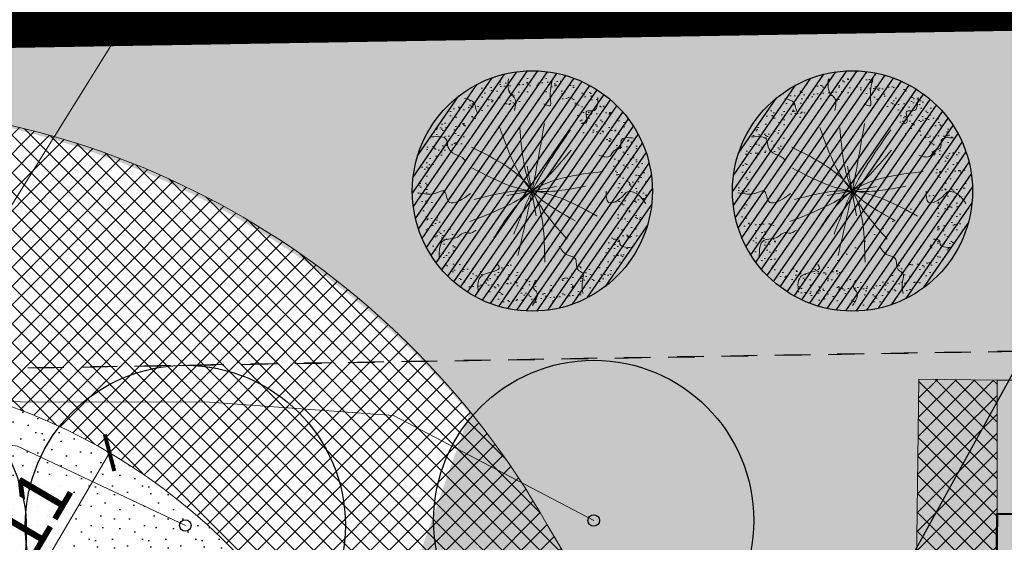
# Model space of a CAD drawing. Extents: x 40810 to 6568062, y -66833 to 5647239.
# Tile 31 of 43: x 6567804 to 6567822, y 5647000 to 5647010. Entities that reach past the tile are written whole.
import ezdxf
from ezdxf import colors
from ezdxf.entities.mleader import LeaderData, LeaderLine
from ezdxf.math import Vec2, Vec3

# ---------------------------------------------------------------- set-up
doc = ezdxf.new("R2010")
doc.units = 0
doc.header["$MEASUREMENT"] = 0
for name, pattern in [('ACAD_ISO10W100', [18, 12, -3, 0, -3]), ('DGN_STYLE_2191', [1, -0.25, 0.5, -0.25]), ('KTJZ01_05', [2, 1.5, -0.5])]:
    doc.linetypes.add(name, pattern=pattern)
doc.layers.get('0').update_dxf_attribs({"linetype": 'CONTINUOUS'})
doc.layers.get('Defpoints').update_dxf_attribs({"linetype": 'CONTINUOUS'})
for name, color, linetype, lineweight in [('_EKO_DŹ_odwierty', 4, 'CONTINUOUS', 25), ('_Eko_DŹ_odwierty_obszar', 4, 'CONTINUOUS', 25), ('_EKO_DŹ_poziomy', 3, 'CONTINUOUS', 20), ('_IS_EKO_opis', 7, 'CONTINUOUS', 15), ('A_l.wypełnien', 253, 'CONTINUOUS', 9), ('E_opisy', 7, 'CONTINUOUS', 15), ('l.widokowa', 140, 'CONTINUOUS', 15), ('szraf1', 8, 'CONTINUOUS', 5), ('wymiarowanie', 176, 'CONTINUOUS', 9)]:
    doc.layers.add(name, color=color, linetype=linetype, lineweight=lineweight)
for name, color, linetype in [('EWID', 7, 'CONTINUOUS'), ('EWID_BUD', 7, 'CONTINUOUS'), ('P-hatch-taras-zielony', 65, 'CONTINUOUS'), ('Z-zielen', 62, 'CONTINUOUS'), ('Z-zielen-drzewa', 62, 'CONTINUOUS')]:
    doc.layers.add(name, color=color, linetype=linetype)
doc.layers.add('P-hatch-zielen', color=7, linetype='CONTINUOUS', true_color=0x849724)
doc.styles.add('$0$瑳汹1', font='arial.ttf', dxfattribs={"height": 1})
doc.styles.get("Standard").update_dxf_attribs({"font": 'GOTHIC.TTF'})
doc.dimstyles.new('Skala 1-50', dxfattribs={"dimtxt": 1, "dimasz": 0.5, "dimexe": 0.5, "dimexo": 0.5, "dimgap": 0.2, "dimtad": 1, "dimtxsty": 'Standard', "dimblk": 'ARCHTICK', "dimcen": 0.5, "dimclrd": 256, "dimclre": 256, "dimadec": 0, "dimazin": 0, "dimtfac": 1, "dimtdec": 1, "dimtmove": 1, "dimatfit": 3, "dimldrblk": 'ARCHTICK', "dimfxl": 0, "dimlwd": -1, "dimlwe": -1, "dimarcsym": 0})
pattern_1 = [(45, (0, 0), (-0.1767766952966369, 0.1767766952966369), []), (135, (0, 0), (-0.1767766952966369, -0.1767766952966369), [])]

# ---------------------------------------------------------------- blocks, each defined once
blk = doc.blocks.new('_ArchTick')
at = {"color": 0, "linetype": 'ByBlock', "const_width": 0.15}
blk.add_lwpolyline([(-0.5, -0.5), (0.5, 0.5)], dxfattribs=at)
blk = doc.blocks.new('*D277')
at = {"layer": 'Defpoints', "color": 0}
for p in [(6567805.304611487, 5647001.660809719), (6567799.729148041, 5646992.178499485)]:
    blk.add_point(p, dxfattribs=at)
at = {"layer": 'wymiarowanie'}
blk.add_line((6567803.60988561, 5646998.778553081), (6567805.304611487, 5647001.660809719), dxfattribs=at)
at = {"layer": 'wymiarowanie', "linetype": 'Continuous', "xscale": 0.5, "yscale": 0.5, "zscale": 0.5, "rotation": 59.54507785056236}
blk.add_blockref('_ArchTick', (6567805.304611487, 5647001.660809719), dxfattribs=at)
at = {"layer": 'wymiarowanie', "color": 0, "linetype": 'Continuous', "insert": (6567803.600398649, 5647000.143469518), "char_height": 1, "attachment_point": 5, "rotation": 59.545077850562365}
blk.add_mtext('R11', dxfattribs=at)
blk = doc.blocks.new('A$C6C6A0645')
at = {"layer": 'P-hatch-taras-zielony', "lineweight": 5}
h = blk.add_hatch(dxfattribs=at)
h.set_pattern_fill('AR-SAND', color=129, scale=0.005211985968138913, angle=-78.11946695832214, style=0)
h.set_pattern_definition([(319.3805330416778, (-238.6443200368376, 102.3054320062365), (0.2479005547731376, 0.06067476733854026), [0, -0.2012243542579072, 0, -0.2250535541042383, 0, -0.2151247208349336]), (289.3805330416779, (-238.6443200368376, 102.3054320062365), (0.4138390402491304, -0.1523567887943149), [0, -0.1085552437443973, 0, -0.1813666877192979, 0, -0.06950183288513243]), (249.3805330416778, (-238.6778427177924, 102.4647768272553), (0.08560653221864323, -0.4032787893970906), [0, -0.0661922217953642, 0, -0.2382919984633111, 0, -0.3111034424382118]), (239.3805330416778, (-238.6778427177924, 102.4647768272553), (0.1956311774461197, -0.3655194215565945), [0, -0.0330961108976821, 0, -0.1562136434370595, 0, -0.1787189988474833])])
edge = h.paths.add_edge_path()
edge.add_spline(control_points=[(4.344609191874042, 2.29854024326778), (4.239852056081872, 2.299579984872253), (4.135094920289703, 2.300619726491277), (4.007555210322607, 2.265408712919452)], knot_values=[0, 0, 0, 0, 0.200901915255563, 0.200901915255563, 0.200901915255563, 0.200901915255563], degree=3, periodic=0)
edge.add_spline(control_points=[(4.007555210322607, 2.265408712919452), (3.990323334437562, 2.211900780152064), (3.902117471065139, 1.955435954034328), (3.857649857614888, 1.664367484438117), (3.389467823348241, 1.501675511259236), (3.544837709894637, 1.217970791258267), (3.397926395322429, 1.00621705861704), (3.254534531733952, 0.8968923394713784), (3.206195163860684, 0.866667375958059)], knot_values=[2.339544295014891, 2.339544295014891, 2.339544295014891, 2.339544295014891, 2.415302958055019, 2.701715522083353, 2.916319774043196, 2.98729484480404, 3.189753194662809, 3.286634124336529, 3.286634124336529, 3.286634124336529, 3.286634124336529], degree=3, periodic=0)
edge.add_spline(control_points=[(3.206195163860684, 0.866667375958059), (3.244670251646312, 0.8505992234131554), (3.332221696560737, 0.841808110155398), (3.359790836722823, 0.6868656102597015), (3.581782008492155, 0.8117058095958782), (3.606123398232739, 0.638193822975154), (3.62115894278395, 0.5310164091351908)], knot_values=[0, 0, 0, 0, 0.07398957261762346, 0.1244443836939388, 0.2101415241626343, 0.3486032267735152, 0.3486032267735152, 0.3486032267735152, 0.3486032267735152], degree=3, periodic=0)
edge.add_arc((2.172421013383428, 2.155803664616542), 2.17687280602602, 311.7217208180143, 363.7595559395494)
edge = h.paths.add_edge_path()
edge.add_spline(control_points=[(3.62115894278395, 0.5310164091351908), (3.606123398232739, 0.638193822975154), (3.581782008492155, 0.8117058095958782), (3.359790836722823, 0.6868656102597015), (3.332221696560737, 0.841808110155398), (3.244670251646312, 0.8505992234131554), (3.206195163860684, 0.866667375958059)], knot_values=[0, 0, 0, 0, 0.1384617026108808, 0.2241588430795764, 0.2746136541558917, 0.3486032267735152, 0.3486032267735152, 0.3486032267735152, 0.3486032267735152], degree=3, periodic=0)
edge.add_spline(control_points=[(3.206195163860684, 0.866667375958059), (3.102421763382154, 0.8017813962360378), (2.819681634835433, 0.6986057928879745), (2.521411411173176, 0.6628694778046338), (2.348075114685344, 0.5936557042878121)], knot_values=[3.286634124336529, 3.286634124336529, 3.286634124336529, 3.286634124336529, 3.494614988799, 3.808546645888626, 3.808546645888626, 3.808546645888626, 3.808546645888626], degree=3, periodic=0)
edge.add_spline(control_points=[(2.348075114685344, 0.593655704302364), (2.385904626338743, 0.5401912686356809), (2.488663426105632, 0.4539958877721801), (2.617950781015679, 0.4051685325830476), (2.642215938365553, 0.1977856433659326), (2.544941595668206, 0.083040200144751), (2.474543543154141, -1.797525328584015e-06)], knot_values=[0, 0, 0, 0, 0.1059121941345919, 0.1660643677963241, 0.2352088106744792, 0.4163213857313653, 0.4163213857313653, 0.4163213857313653, 0.4163213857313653], degree=3, periodic=0)
edge.add_arc((2.172421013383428, 2.155803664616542), 2.17687280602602, 277.9776847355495, 281.8805330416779)
edge.add_arc((2.172421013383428, 2.155803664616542), 2.17687280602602, 281.8805330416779, 311.7217208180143)
edge = h.paths.add_edge_path()
edge.add_spline(control_points=[(2.474543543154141, -1.797525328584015e-06), (2.544941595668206, 0.083040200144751), (2.642215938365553, 0.1977856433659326), (2.617950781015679, 0.4051685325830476), (2.488663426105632, 0.4539958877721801), (2.385904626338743, 0.5401912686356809), (2.348075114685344, 0.593655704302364)], knot_values=[0, 0, 0, 0, 0.1811125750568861, 0.2502570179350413, 0.3104091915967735, 0.4163213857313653, 0.4163213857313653, 0.4163213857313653, 0.4163213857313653], degree=3, periodic=0)
edge.add_spline(control_points=[(2.348075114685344, 0.5936557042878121), (2.32882449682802, 0.5859688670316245), (2.188643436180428, 0.5254727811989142), (1.975819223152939, 0.3725573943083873), (1.672758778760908, 0.5380361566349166), (1.417404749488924, 0.4748820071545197), (1.114230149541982, 0.5836629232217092), (1.0859333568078, 0.8247965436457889), (1.015688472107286, 0.9601815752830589), (0.9996707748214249, 0.9856008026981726)], knot_values=[3.808546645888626, 3.808546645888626, 3.808546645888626, 3.808546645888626, 3.843411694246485, 4.063422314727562, 4.209397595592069, 4.38226876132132, 4.507522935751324, 4.708265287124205, 4.758263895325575, 4.758263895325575, 4.758263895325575, 4.758263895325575], degree=3, periodic=0)
edge.add_spline(control_points=[(0.9996707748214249, 0.9856008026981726), (0.9742235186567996, 0.9753467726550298), (0.9176547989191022, 0.9430040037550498), (0.9120265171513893, 0.8002119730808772), (0.7032821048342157, 0.8205952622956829), (0.5892920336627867, 0.7708249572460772), (0.5188120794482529, 0.7400520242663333)], knot_values=[0, 0, 0, 0, 0.04391697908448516, 0.1088246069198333, 0.1938589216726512, 0.331601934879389, 0.331601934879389, 0.331601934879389, 0.331601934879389], degree=3, periodic=0)
edge.add_arc((2.172421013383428, 2.155803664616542), 2.17687280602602, 220.5687720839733, 277.9776847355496)
edge = h.paths.add_edge_path()
edge.add_spline(control_points=[(0.5188120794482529, 0.7400520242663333), (0.5892920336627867, 0.7708249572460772), (0.7032821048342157, 0.8205952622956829), (0.9120265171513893, 0.8002119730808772), (0.9176547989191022, 0.9430040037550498), (0.9742235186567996, 0.9753467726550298), (0.9996707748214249, 0.9856008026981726)], knot_values=[0, 0, 0, 0, 0.1377430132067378, 0.2227773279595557, 0.2876849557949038, 0.331601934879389, 0.331601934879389, 0.331601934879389, 0.331601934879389], degree=3, periodic=0)
edge.add_spline(control_points=[(0.9996707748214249, 0.9856008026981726), (0.9522939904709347, 1.060785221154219), (0.8401889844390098, 1.166715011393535), (0.4258883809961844, 1.22098185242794), (0.5541829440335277, 1.795720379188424), (0.7973674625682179, 2.150314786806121), (0.6487057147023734, 2.298346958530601), (0.6047653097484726, 2.378675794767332), (0.5927916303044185, 2.405354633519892)], knot_values=[4.758263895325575, 4.758263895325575, 4.758263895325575, 4.758263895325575, 4.90614865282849, 5.013450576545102, 5.410854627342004, 5.57422102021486, 5.679343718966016, 5.729666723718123, 5.729666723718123, 5.729666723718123, 5.729666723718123], degree=3, periodic=0)
edge.add_spline(control_points=[(0.5927916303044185, 2.405354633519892), (0.5279954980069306, 2.419452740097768), (0.4049234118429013, 2.804828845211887), (0.1760691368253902, 2.721808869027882), (0.05948458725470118, 2.679516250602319)], knot_values=[0, 0, 0, 0, 0.1786739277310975, 0.3642147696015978, 0.3642147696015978, 0.3642147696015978, 0.3642147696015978], degree=3, periodic=0)
edge.add_arc((2.172421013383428, 2.155803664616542), 2.17687280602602, 166.0792107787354, 220.5687720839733)
edge = h.paths.add_edge_path()
edge.add_spline(control_points=[(0.05948458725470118, 2.679516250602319), (0.1760691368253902, 2.721808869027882), (0.4049234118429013, 2.804828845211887), (0.5279954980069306, 2.419452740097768), (0.5927916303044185, 2.405354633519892)], knot_values=[0, 0, 0, 0, 0.1855408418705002, 0.3642147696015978, 0.3642147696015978, 0.3642147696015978, 0.3642147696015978], degree=3, periodic=0)
edge.add_spline(control_points=[(0.5927916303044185, 2.405354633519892), (0.5475404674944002, 2.506179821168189), (0.520392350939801, 2.735122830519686), (0.441939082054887, 3.030537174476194), (0.5960681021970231, 3.267545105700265), (0.7955748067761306, 3.256964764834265), (0.9753814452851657, 3.238068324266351), (1.050632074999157, 3.259132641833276)], knot_values=[5.729666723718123, 5.729666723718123, 5.729666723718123, 5.729666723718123, 5.919848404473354, 6.123889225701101, 6.239569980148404, 6.332677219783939, 6.468282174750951, 6.468282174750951, 6.468282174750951, 6.468282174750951], degree=3, periodic=0)
edge.add_spline(control_points=[(1.050632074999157, 3.259132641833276), (1.025965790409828, 3.280392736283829), (0.9168468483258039, 3.340718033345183), (0.8898117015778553, 3.651706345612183), (0.6468690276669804, 3.594827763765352), (0.511674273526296, 3.563175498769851)], knot_values=[0, 0, 0, 0, 0.05586705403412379, 0.2107448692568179, 0.4050750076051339, 0.4050750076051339, 0.4050750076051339, 0.4050750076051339], degree=3, periodic=0)
edge.add_arc((2.172421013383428, 2.155803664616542), 2.17687280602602, 139.7209533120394, 166.0792107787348)
edge = h.paths.add_edge_path()
edge.add_spline(control_points=[(1.050632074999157, 3.259132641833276), (1.093099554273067, 3.271020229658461), (1.15452384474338, 3.312936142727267), (1.148685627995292, 3.428868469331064), (1.279244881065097, 3.534028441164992), (1.217834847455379, 3.708823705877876), (1.294213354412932, 3.789966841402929), (1.390235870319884, 3.89197941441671), (1.507700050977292, 3.967194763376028), (1.640013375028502, 4.023090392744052)], knot_values=[6.468282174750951, 6.468282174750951, 6.468282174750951, 6.468282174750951, 6.544810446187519, 6.613006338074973, 6.632622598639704, 6.825048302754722, 6.825048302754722, 6.825048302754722, 7.066964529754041, 7.066964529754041, 7.066964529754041, 7.066964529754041], degree=3, periodic=0)
edge.add_spline(control_points=[(1.640013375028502, 4.023090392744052), (1.614912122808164, 4.100765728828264), (1.610454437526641, 4.179229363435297), (1.605996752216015, 4.25769299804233)], knot_values=[0, 0, 0, 0, 0.1391398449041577, 0.1391398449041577, 0.1391398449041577, 0.1391398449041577], degree=3, periodic=0)
edge.add_arc((2.172421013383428, 2.155803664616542), 2.17687280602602, 105.0819831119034, 139.7209533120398)
edge.add_spline(control_points=[(0.511674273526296, 3.563175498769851), (0.6468690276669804, 3.594827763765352), (0.8898117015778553, 3.651706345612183), (0.9168468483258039, 3.340718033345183), (1.025965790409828, 3.280392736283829), (1.050632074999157, 3.259132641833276)], knot_values=[0, 0, 0, 0, 0.1943301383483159, 0.3492079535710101, 0.4050750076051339, 0.4050750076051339, 0.4050750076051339, 0.4050750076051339], degree=3, periodic=0)
edge = h.paths.add_edge_path()
edge.add_spline(control_points=[(2.5028215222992, 3.793813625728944), (2.503699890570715, 3.796582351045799), (2.520050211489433, 3.845408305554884), (2.577435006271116, 3.926177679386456), (2.791773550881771, 3.968090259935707), (2.737982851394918, 4.143432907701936), (2.699823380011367, 4.267822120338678)], knot_values=[0, 0, 0, 0, 0.004969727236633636, 0.08801389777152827, 0.1589231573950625, 0.3320291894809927, 0.3320291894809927, 0.3320291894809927, 0.3320291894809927], degree=3, periodic=0)
edge.add_arc((2.172421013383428, 2.155803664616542), 2.17687280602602, 75.97913453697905, 101.8805330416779)
edge.add_arc((2.172421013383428, 2.155803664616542), 2.17687280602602, 101.8805330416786, 105.081983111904)
edge.add_spline(control_points=[(1.605996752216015, 4.25769299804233), (1.610454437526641, 4.179229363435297), (1.614912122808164, 4.100765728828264), (1.640013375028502, 4.023090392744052)], knot_values=[0, 0, 0, 0, 0.1391398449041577, 0.1391398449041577, 0.1391398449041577, 0.1391398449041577], degree=3, periodic=0)
edge.add_spline(control_points=[(1.640013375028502, 4.023090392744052), (1.692114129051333, 4.045100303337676), (1.885445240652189, 4.11267102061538), (2.182437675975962, 4.161193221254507), (2.385491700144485, 3.973029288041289), (2.465107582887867, 3.845577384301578), (2.5028215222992, 3.793813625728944)], knot_values=[0.2419162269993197, 0.2419162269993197, 0.2419162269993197, 0.2419162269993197, 0.3371750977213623, 0.5804352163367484, 0.7045318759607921, 0.8060522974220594, 0.8060522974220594, 0.8060522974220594, 0.8060522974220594], degree=3, periodic=0)
edge = h.paths.add_edge_path()
edge.add_spline(control_points=[(2.5028215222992, 3.793813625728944), (2.559871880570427, 3.715509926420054), (2.704306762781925, 3.561311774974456), (3.152077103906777, 3.833307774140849), (3.174217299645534, 3.231579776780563), (3.728070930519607, 3.461884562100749), (3.615544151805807, 3.030110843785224), (3.646848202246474, 2.858711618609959)], knot_values=[0.8060522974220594, 0.8060522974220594, 0.8060522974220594, 0.8060522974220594, 0.9596235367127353, 1.167461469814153, 1.394900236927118, 1.562469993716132, 1.836610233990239, 1.836610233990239, 1.836610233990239, 1.836610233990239], degree=3, periodic=0)
edge.add_spline(control_points=[(3.646848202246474, 2.858711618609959), (3.716127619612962, 2.863654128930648), (3.806845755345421, 2.883676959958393), (3.873964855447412, 3.0771613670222), (4.015593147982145, 3.099605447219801), (4.125575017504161, 3.117034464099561)], knot_values=[0, 0, 0, 0, 0.1067282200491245, 0.1557493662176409, 0.3261141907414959, 0.3261141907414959, 0.3261141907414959, 0.3261141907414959], degree=3, periodic=0)
edge.add_arc((2.172421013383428, 2.155803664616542), 2.17687280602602, 26.20377578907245, 75.97913453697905)
edge.add_spline(control_points=[(2.699823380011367, 4.267822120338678), (2.737982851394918, 4.143432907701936), (2.791773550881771, 3.968090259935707), (2.577435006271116, 3.926177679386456), (2.520050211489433, 3.845408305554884), (2.503699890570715, 3.796582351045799), (2.5028215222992, 3.793813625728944)], knot_values=[0, 0, 0, 0, 0.1731060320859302, 0.2440152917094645, 0.3270594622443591, 0.3320291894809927, 0.3320291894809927, 0.3320291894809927, 0.3320291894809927], degree=3, periodic=0)
edge = h.paths.add_edge_path()
edge.add_spline(control_points=[(3.646848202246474, 2.858711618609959), (3.65595329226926, 2.808858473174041), (3.712418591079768, 2.67559544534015), (4.137935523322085, 2.736935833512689), (4.063967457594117, 2.440578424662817), (4.007555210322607, 2.265408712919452)], knot_values=[1.836610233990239, 1.836610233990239, 1.836610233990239, 1.836610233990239, 1.916346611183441, 2.091532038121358, 2.339544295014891, 2.339544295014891, 2.339544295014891, 2.339544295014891], degree=3, periodic=0)
edge.add_spline(control_points=[(4.007555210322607, 2.265408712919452), (4.135094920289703, 2.300619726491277), (4.239852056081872, 2.299579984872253), (4.344609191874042, 2.29854024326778)], knot_values=[0, 0, 0, 0, 0.200901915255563, 0.200901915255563, 0.200901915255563, 0.200901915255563], degree=3, periodic=0)
edge.add_arc((2.172421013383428, 2.155803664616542), 2.17687280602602, 3.759555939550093, 26.20377578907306)
edge.add_spline(control_points=[(4.125575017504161, 3.117034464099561), (4.015593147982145, 3.099605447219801), (3.873964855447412, 3.0771613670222), (3.806845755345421, 2.883676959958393), (3.716127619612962, 2.863654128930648), (3.646848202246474, 2.858711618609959)], knot_values=[0, 0, 0, 0, 0.170364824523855, 0.2193859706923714, 0.3261141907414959, 0.3261141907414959, 0.3261141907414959, 0.3261141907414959], degree=3, periodic=0)
at = {"layer": 'P-hatch-taras-zielony', "color": 129, "lineweight": 5}
for points in [[(1.605996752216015, 4.25769299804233), (1.702382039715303, 3.897504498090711), (1.763254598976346, 3.787553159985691), (1.592532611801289, 3.657209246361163), (1.727594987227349, 3.374008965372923), (1.840778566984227, 3.284506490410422)], [(2.699823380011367, 4.267822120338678), (2.70675252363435, 3.96715988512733), (2.594998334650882, 3.915319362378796), (2.505595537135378, 3.802083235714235), (2.462323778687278, 3.60412293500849), (2.428560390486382, 3.540362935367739)], [(3.559174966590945, 3.833805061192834), (3.521383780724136, 3.638069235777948), (3.429603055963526, 3.580988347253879), (3.339723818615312, 3.514865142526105)], [(0.511674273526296, 3.563175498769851), (0.8492417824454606, 3.557493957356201), (0.9747922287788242, 3.319507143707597), (1.066100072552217, 3.24428718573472), (1.097487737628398, 3.184791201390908), (1.099866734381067, 3.128634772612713), (1.191650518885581, 3.006300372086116)], [(2.698190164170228, 3.47705043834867), (2.172421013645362, 2.155803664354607), (0.9234619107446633, 1.590109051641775)], [(1.745541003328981, 3.184966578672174), (2.172421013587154, 2.15580366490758), (2.015824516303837, 0.8378618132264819)], [(2.511589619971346, 1.191924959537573), (2.172421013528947, 2.155803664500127), (2.314429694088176, 3.365266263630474)], [(1.318621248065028, 3.16521219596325), (2.170963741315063, 2.166610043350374), (3.107444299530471, 1.625022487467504)], [(3.193485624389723, 3.050884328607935), (2.172421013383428, 2.155803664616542), (1.82179135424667, 1.221969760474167)], [(4.125575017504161, 3.117034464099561), (3.853807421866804, 2.999789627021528), (3.812911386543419, 2.925085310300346), (3.572756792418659, 2.855677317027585)], [(0.05948458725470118, 2.679516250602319), (0.3817860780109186, 2.684837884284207), (0.6271773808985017, 2.415404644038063), (0.6576118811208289, 2.450135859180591)], [(1.133199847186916, 2.643635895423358), (2.172421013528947, 2.155803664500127), (2.862310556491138, 0.9404010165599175)], [(3.279342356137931, 2.680634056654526), (2.172421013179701, 2.155803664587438), (1.449906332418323, 1.285375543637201)], [(3.479091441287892, 1.731158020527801), (2.172421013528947, 2.155803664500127), (1.294858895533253, 2.291470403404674)], [(4.344609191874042, 2.29854024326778), (3.937517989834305, 2.243086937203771), (3.82909161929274, 2.220276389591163), (3.831468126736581, 2.343532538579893)], [(0.9163193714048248, 2.117406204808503), (2.172421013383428, 2.155803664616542), (3.474118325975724, 2.245624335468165)], [(0.063364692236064, 1.616677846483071), (0.3347249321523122, 1.607893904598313), (0.3865587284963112, 1.675455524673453), (0.5458697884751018, 1.680642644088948)], [(4.20520868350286, 1.376990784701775), (3.933252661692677, 1.411217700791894), (3.901388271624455, 1.51782796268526), (3.684536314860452, 1.472207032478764), (3.647441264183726, 1.558832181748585)], [(0.5188120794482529, 0.7400520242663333), (0.7484710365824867, 0.8073096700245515), (0.8930390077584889, 0.837723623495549), (0.9372642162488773, 0.9414553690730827), (1.131764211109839, 1.048474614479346), (1.157441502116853, 1.195518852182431), (1.283935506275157, 1.401544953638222)], [(3.62115894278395, 0.5310164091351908), (3.516201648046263, 0.7474648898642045), (3.367828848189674, 0.7351365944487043), (3.323601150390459, 0.8108174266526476), (3.187115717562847, 0.8765330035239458), (3.141458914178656, 1.09355547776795)], [(2.474543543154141, -1.797525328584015e-06), (2.624544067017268, 0.2765949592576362), (2.599813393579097, 0.3941483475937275), (2.512310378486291, 0.451282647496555), (2.319706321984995, 0.6940489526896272), (2.516108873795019, 0.7920246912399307)], [(1.601705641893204, 0.05507541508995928), (1.573093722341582, 0.2064773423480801), (1.603052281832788, 0.2883230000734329), (1.655362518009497, 0.3087716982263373), (1.66677422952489, 0.4339286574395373)]]:
    blk.add_spline(points, degree=3, dxfattribs=at)
blk = doc.blocks.new('A$C08a30843')
at = {"layer": 'P-hatch-zielen', "true_color": 0x598c2b, "transparency": 33554559}
h = blk.add_hatch(dxfattribs=at)
h.set_pattern_fill('ANSI31', color=77, scale=4.999999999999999, angle=8.453181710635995)
h.set_pattern_definition([(53.453181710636, (111784.2425639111, 9785.73925920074), (-12.75350736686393, 9.45323621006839), [])])
edge = h.paths.add_edge_path()
edge.add_arc((0.431200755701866, 0.06408321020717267), 225.0000000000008, 0, 360)
at = {"color": 7, "lineweight": 15}
for p, q in [((-7.757152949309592, 46.58140054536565), (6.124366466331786, -46.82405842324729)), ((-47.51912287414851, -7.062088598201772), (45.88633637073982, 6.819430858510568))]:
    blk.add_line(p, q, dxfattribs=at)
at = {"color": 77, "true_color": 0x598c2b}
blk.add_circle((0.431200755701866, 0.06408321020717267), 225.0000000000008, dxfattribs=at)
at = {"layer": 'Z-zielen', "extrusion": (-0.04949115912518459, -0.004600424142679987, 0.9987639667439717), "xscale": 98.55591359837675, "yscale": 98.55591359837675, "zscale": 98.55591359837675, "rotation": 158.5946450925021}
blk.add_blockref('A$C6C6A0645', (276.8791819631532, 119.6710239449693), dxfattribs=at)

msp = doc.modelspace()

# ---------------------------------------------------------------- hatches: boundary and pattern name
at = {"layer": 'A_l.wypełnien', "linetype": 'Continuous'}
h = msp.add_hatch(dxfattribs=at)
h.set_pattern_fill('ANSI37', color=40, scale=2, style=0)
h.set_pattern_definition(pattern_1)
h.paths.add_polyline_path([(6567818.824134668, 5646991.300187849, 0.131001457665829), (6567820.303639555, 5646991.746975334), (6567820.330124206, 5646991.746644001), (6567820.330337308, 5646991.763677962, 0.2570744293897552), (6567821.72588118, 5646994.29857846, 0.2504167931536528), (6567820.3932506, 5646996.792547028), (6567820.471388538, 5647003.038372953), (6567821.94, 5647003.02), (6567821.94, 5647000.52), (6567821.790000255, 5646988.530020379), (6567820.527201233, 5646988.545818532), (6567820.403458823, 5646988.729935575), (6567820.266953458, 5646988.854524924)])
h.paths.add_polyline_path([(6567820.330337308, 5646991.763677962), (6567820.3932506, 5646996.792547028, -0.2504167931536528), (6567821.72588118, 5646994.29857846, -0.2570744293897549)])
h.paths.add_polyline_path([(6567818.547591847, 5646991.768944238), (6567820.303639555, 5646991.746975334, -0.131001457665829), (6567818.824134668, 5646991.300187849), (6567818.547591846, 5646991.768944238)])
at = {"layer": 'szraf1', "true_color": 0xc7c8ca}
h = msp.add_hatch(dxfattribs=at)
h.set_pattern_fill('ANSI37', color=9, scale=2, style=0)
h.set_pattern_definition(pattern_1)
h.paths.add_polyline_path([(6567823.290277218, 5646949.789298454), (6567823.249822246, 5646947.075506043), (6567815.664571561, 5646947.380083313, 0.1966573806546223), (6567818.004233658, 5646952.370491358), (6567818.831690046, 5646976.873305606, 0.1608154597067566), (6567817.350105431, 5646983.958499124), (6567809.203317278, 5646997.767785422, 0.2654325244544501), (6567799.729148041, 5647003.178499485), (6567753.06303861, 5647002.389708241, 0.2081719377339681), (6567747.979839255, 5647000.074529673), (6567747.209997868, 5647008.789999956), (6567747.350053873, 5647008.792367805, 0.1638587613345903), (6567751.584473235, 5647007.366387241), (6567799.729148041, 5647008.178499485, -0.2744804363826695), (6567813.50975784, 5647000.308369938), (6567821.656545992, 5646986.49908364, -0.14264435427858), (6567823.866820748, 5646977.829202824), (6567822.996147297, 5646952.046635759, 0.08184528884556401)])
at = {"layer": 'szraf1', "linetype": 'Continuous'}
h = msp.add_hatch(dxfattribs=at)
h.set_pattern_fill('ANSI37', color=40, scale=2, style=0)
h.set_pattern_definition(pattern_1)
h.paths.add_polyline_path([(6567813.016186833, 5646947.486426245), (6567815.626365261, 5646947.346295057, 0.2076535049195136), (6567818.004235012, 5646952.370531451), (6567818.869669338, 5646977.997956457, 0.1426443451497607), (6567817.350105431, 5646983.958499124), (6567812.569733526, 5646992.06151138), (6567801.528724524, 5646992.601878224, -0.3950589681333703), (6567800.577751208, 5646993.583748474), (6567800.415611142, 5647003.157058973), (6567796.415598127, 5647003.123956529), (6567796.571625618, 5646993.911553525, -0.4191824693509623), (6567795.571769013, 5646992.894619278), (6567776.232098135, 5646993.83994063), (6567775.170294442, 5646972.144708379), (6567787.446400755, 5646971.543893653), (6567787.304639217, 5646968.64736061), (6567797.092923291, 5646968.168304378), (6567797.23468483, 5646971.06483742), (6567815.62616289, 5646970.164725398, -0.3999617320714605), (6567817.052837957, 5646968.666518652), (6567816.505089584, 5646952.421157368, -0.299344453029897)])
h.paths.add_polyline_path([(6567795.834244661, 5646973.135771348), (6567797.332451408, 5646973.062446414), (6567797.308009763, 5646972.563044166), (6567815.631408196, 5646971.666264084, 0.418656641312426), (6567817.203878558, 5646973.113844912), (6567817.370523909, 5646978.048582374, 0.1426443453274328), (6567816.058173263, 5646983.196323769), (6567812.161408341, 5646989.801570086, 0.2970977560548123), (6567811.150230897, 5646990.629188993), (6567801.519085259, 5646991.100554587, 0.414213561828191), (6567800.471397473, 5646990.150633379), (6567800.448321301, 5646989.679131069), (6567794.594661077, 5646989.965619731), (6567794.666620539, 5646991.435926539), (6567781.462425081, 5646992.082163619), (6567777.656979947, 5646992.268408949), (6567776.741826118, 5646973.569590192), (6567787.519725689, 5646973.042100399), (6567787.537144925, 5646973.529311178), (6567789.041762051, 5646973.455672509), (6567788.876113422, 5646970.072245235), (6567795.668041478, 5646969.739836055)], flags=16)
at = {"layer": 'wymiarowanie', "linetype": 'Continuous'}
h = msp.add_hatch(color=7, dxfattribs=at)
h.paths.add_polyline_path([(6567821.94, 5647003.02), (6567825.040000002, 5647003.02), (6567825.040000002, 5647000.52), (6567821.94, 5647000.52)])
h.paths.add_polyline_path([(6567822.090000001, 5647002.869999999), (6567824.890000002, 5647002.869999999), (6567824.890000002, 5647000.67), (6567822.090000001, 5647000.67)], flags=16)
at = {"layer": 'Z-zielen', "linetype": 'Continuous'}
h = msp.add_hatch(dxfattribs=at)
h.set_pattern_fill('STIPPLE', color=256, style=0)
h.set_pattern_definition([(0, (0.0400000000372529, 0.01999999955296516), (0, 1), [0, -1]), (0, (0.3600000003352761, 0.0400000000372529), (0, 1), [0, -1]), (0, (0.1799999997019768, 0.2599999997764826), (0, 1), [0, -1]), (0, (0.400000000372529, 0.4199999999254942), (0, 1), [0, -1]), (0, (0.1399999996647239, 0.4800000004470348), (0, 1), [0, -1]), (0, (0.2199999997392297, 0.7199999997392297), (0, 1), [0, -1]), (0, (0.0800000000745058, 0.900000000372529), (0, 1), [0, -1]), (0, (0.400000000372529, 0.8799999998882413), (0, 1), [0, -1]), (0, (0.6399999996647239, 0.9199999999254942), (0, 1), [0, -1]), (0, (0.7599999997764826, 0.6799999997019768), (0, 1), [0, -1]), (0, (0.9599999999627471, 0.6600000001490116), (0, 1), [0, -1]), (0, (0.9599999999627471, 0.2999999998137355), (0, 1), [0, -1]), (0, (0.7800000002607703, 0.1799999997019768), (0, 1), [0, -1]), (0, (0.5, 0.2400000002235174), (0, 1), [0, -1]), (0, (0.6799999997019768, 0.4199999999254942), (0, 1), [0, -1]), (0, (0.5, 0.599999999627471), (0, 1), [0, -1]), (0, (0.9199999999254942, 0.0400000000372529), (0, 1), [0, -1])])
h.paths.add_polyline_path([(6567834.600000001, 5646957.495000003), (6567823.191362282, 5646957.827383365), (6567823.444938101, 5646965.336324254), (6567828.442089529, 5646965.167571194), (6567828.863972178, 5646977.660449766), (6567823.866820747, 5646977.829202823, 0.1426547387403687), (6567821.656545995, 5646986.499083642), (6567813.2373845, 5647000.769395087, 0.2607595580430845), (6567799.458200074, 5647008.176205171), (6567751.703012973, 5647007.367391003), (6567753.913369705, 5647007.404827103), (6567751.011241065, 5647008.834453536), (6567829.898409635, 5647009.741269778)])
h.paths.add_polyline_path([(6567821.79, 5646988.53), (6567828.8, 5646988.46), (6567828.94, 5647000.44), (6567821.94, 5647000.52)], flags=16)
h.paths.add_polyline_path([(6567821.940000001, 5647003.02), (6567820.471388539, 5647003.038372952), (6567820.303639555, 5646991.746975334), (6567818.547591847, 5646991.768944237), (6567820.448493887, 5646988.546803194), (6567821.790000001, 5646988.53)], flags=16)
h.paths.add_polyline_path([(6567829.530103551, 5646985.826366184, 0.9999999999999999), (6567825.131237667, 5646985.826366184, 0.9999999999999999)], flags=16)
h.paths.add_polyline_path([(6567821.94, 5647003.02), (6567825.040000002, 5647003.02), (6567825.040000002, 5647000.52), (6567821.94, 5647000.52)], flags=16)
edge = h.paths.add_edge_path()
edge.add_arc((6567747.431800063, 5647001.680976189), 7.111861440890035, -80.85914135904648, 5.919009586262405, ccw=False)
edge.add_line((6567748.561161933, 5646994.662188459), (6567748.005706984, 5647000.103134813))
edge.add_arc((6567753.177665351, 5646995.400115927), 6.990532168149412, 91.00105870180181, 137.7187995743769, ccw=False)
edge.add_line((6567753.055534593, 5647002.389581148), (6567754.503133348, 5647002.41409866))
h = msp.add_hatch(dxfattribs=at)
h.set_pattern_fill('STIPPLE', color=256, style=0)
h.set_pattern_definition([(0, (0.04, 0.02), (0, 1), [0, -1]), (0, (0.36, 0.04), (0, 1), [0, -1]), (0, (0.18, 0.26), (0, 1), [0, -1]), (0, (0.4, 0.42), (0, 1), [0, -1]), (0, (0.14, 0.48), (0, 1), [0, -1]), (0, (0.22, 0.72), (0, 1), [0, -1]), (0, (0.08, 0.9), (0, 1), [0, -1]), (0, (0.4, 0.88), (0, 1), [0, -1]), (0, (0.64, 0.92), (0, 1), [0, -1]), (0, (0.76, 0.68), (0, 1), [0, -1]), (0, (0.96, 0.66), (0, 1), [0, -1]), (0, (0.96, 0.3), (0, 1), [0, -1]), (0, (0.78, 0.18), (0, 1), [0, -1]), (0, (0.5, 0.24), (0, 1), [0, -1]), (0, (0.68, 0.42), (0, 1), [0, -1]), (0, (0.5, 0.6), (0, 1), [0, -1]), (0, (0.92, 0.04), (0, 1), [0, -1])])
h.paths.add_polyline_path([(6567800.415611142, 5647003.157058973), (6567800.574401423, 5646993.781531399, 0.4398569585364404), (6567801.528724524, 5646992.601878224), (6567812.569733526, 5646992.06151138), (6567809.203317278, 5646997.767785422, 0.2487886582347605)])

# ---------------------------------------------------------------- linework, layer by layer
at = {"layer": '_EKO_DŹ_odwierty'}
for centre in [(6567806.72588118, 5647000.29857846), (6567814.379358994, 5647000.39276224)]:
    msp.add_circle(centre, 0.1078126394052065, dxfattribs=at)
at = {"layer": '_Eko_DŹ_odwierty_obszar'}
for centre in [(6567806.72588118, 5647000.29857846), (6567814.379358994, 5647000.39276224), (6567800.74883661, 5647000.197347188)]:
    msp.add_circle(centre, 3, dxfattribs=at)
at = {"layer": '_EKO_DŹ_poziomy'}
for points in [[(6567814.379358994, 5647000.39276224), (6567810.624315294, 5647002.361580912), (6567807.181269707, 5647002.610748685), (6567793.001358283, 5647002.636231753), (6567782.340941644, 5647002.409715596), (6567780.741171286, 5647002.225671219), (6567779.63690502, 5647001.390392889), (6567779.297130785, 5646999.592420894), (6567780.59437845, 5646996.916505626), (6567781.332513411, 5646996.717429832)], [(6567806.72588118, 5647000.29857846), (6567803.582228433, 5647001.786477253), (6567800.02256467, 5647002.283483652), (6567792.939622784, 5647002.296212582), (6567782.296663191, 5647002.070067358), (6567780.792175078, 5647001.896984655), (6567779.845542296, 5647001.18094191), (6567779.545664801, 5646999.594090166), (6567780.739976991, 5646997.13050645), (6567781.34597961, 5646996.967066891)]]:
    msp.add_lwpolyline(points, dxfattribs=at)
at = {"layer": 'EWID', "color": 92, "linetype": 'DGN_STYLE_2191'}
for p, q in [((6567747.783237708, 5647002.30028596), (6567830.442964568, 5647003.700267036)), ((6567830.442964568, 5647003.700267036), (6567747.783237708, 5647002.30028596))]:
    msp.add_line(p, q, dxfattribs=at)
at = {"layer": 'EWID_BUD', "color": 7, "linetype": 'Continuous', "lineweight": 50}
msp.add_lwpolyline([(6567821.79, 5646988.53), (6567828.8, 5646988.46), (6567828.94, 5647000.44), (6567821.94, 5647000.52)], close=True, dxfattribs=at)
at = {"layer": 'l.widokowa', "color": 5, "linetype": 'Continuous'}
for p in [(6567820.330124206, 5646991.746644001), (6567821.94, 5647003.02)]:
    msp.add_line(p, (6567820.471388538, 5647003.038372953), dxfattribs=at)
at = {"layer": 'l.widokowa', "color": 5}
msp.add_line((6567821.656545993, 5646986.49908364), (6567813.50975784, 5647000.308369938), dxfattribs=at)
at = {"layer": 'l.widokowa', "color": 5, "linetype": 'Continuous'}
for centre, radius, start, end in [((6567799.979549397, 5646992.625703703), 15.55923844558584, 29.58859523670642, 91.9201909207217), ((6567799.729148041, 5646992.178499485), 11, 30.53847882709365, 90.97030732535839)]:
    msp.add_arc(centre, radius, start, end, dxfattribs=at)
at = {"layer": 'wymiarowanie', "linetype": 'Continuous'}
msp.add_line((6567807.895063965, 5647013.405636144), (6567792.529999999, 5646988.75), dxfattribs=at)
at = {"layer": 'wymiarowanie', "color": 30, "linetype": 'KTJZ01_05', "const_width": 1}
msp.add_lwpolyline([(6567786.84, 5647009.460000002), (6567747.210000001, 5647008.789999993), (6567747.783237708, 5647002.30028596), (6567752.41, 5646949.92), (6567823.249822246, 5646947.075506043), (6567823.41, 5646957.820000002), (6567834.6, 5646957.54), (6567830.44, 5647003.7), (6567829.857942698, 5647010.192665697), (6567786.84, 5647009.460000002)], dxfattribs=at)
at = {"layer": 'wymiarowanie', "color": 7, "linetype": 'Continuous'}
msp.add_lwpolyline([(6567821.94, 5647003.02), (6567825.040000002, 5647003.02), (6567825.040000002, 5647000.52), (6567821.94, 5647000.52)], close=True, dxfattribs=at)
at = {"layer": 'wymiarowanie', "color": 1, "linetype": 'ACAD_ISO10W100', "ltscale": 0.3}
msp.add_arc((6567796.86, 5646947.89), 75, 29.26094233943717, 153.7692888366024, dxfattribs=at)

# ---------------------------------------------------------------- block references
at = {"layer": 'Z-zielen-drzewa', "zscale": 0.01, "rotation": 1.893763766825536}
for p, xscale, yscale in [((6567813.225139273, 5647006.562755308, 0.0001867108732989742), 0.01000000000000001, 0.01000000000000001), ((6567819.225139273, 5647006.562755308, 0.0001867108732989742), 0.01000000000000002, 0.01000000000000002)]:
    msp.add_blockref('A$C08a30843', p, dxfattribs=dict(at, xscale=xscale, yscale=yscale))

# ---------------------------------------------------------------- texts
at = {"layer": '_IS_EKO_opis', "insert": (6567794.218489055, 5647005.206102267), "char_height": 0.8, "width": 14.39501369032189, "attachment_point": 1, "rotation": 0.5743894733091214, "line_spacing_factor": 0.8, "style": '$0$瑳汹1'}
msp.add_mtext('\\fArial Narrow|b0|i0|c0|p34;HDPE100 RC 40x3,0', dxfattribs=at)

# ---------------------------------------------------------------- dimensions: what is measured, and where the dimension line sits
at = {"layer": 'wymiarowanie', "linetype": 'Continuous'}
dim = msp.add_radius_dim(center=(6567799.729148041, 5646992.178499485), mpoint=(6567805.304611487, 5647001.660809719), dimstyle='Skala 1-50', dxfattribs=at)
dim.commit()
dim.dimension.update_dxf_attribs({"geometry": '*D277', "text_midpoint": (6567805.103245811, 5647001.776367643), "dimtype": 164})

# ---------------------------------------------------------------- leaders
at = {"layer": 'E_opisy', "linetype": 'ByBlock'}
ml = msp.add_multileader_mtext('Standard', dxfattribs=at)
ml.set_content('{\\Fsimplex.shx|c1;\\Q3;\\W0.7;4}', color=256)
ml.set_leader_properties()
ml.build(insert=Vec2(0, 0))
ml.multileader.update_dxf_attribs({"text_left_attachment_type": 5, "text_right_attachment_type": 5, "dogleg_length": 0.36, "arrow_head_size": 300})
ctx = ml.context
ctx.base_point, ctx.char_height, ctx.arrow_head_size, ctx.landing_gap_size, ctx.plane_origin = Vec3(6567795.826113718, 5646954.464089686), 2, 300, 0, Vec3(6567806.582337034, 5646946.140544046)
ctx.left_attachment, ctx.right_attachment = 5, 5
notes = []
notes.append((ctx, [(0, (1, 1, 0), (6567795.364882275, 5646954.464089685), (1, 0), 0.4612314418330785, [(0, [(6567794.414641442, 5646952.742165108)], 0, [])])]))
ctx.mtext.insert, ctx.mtext.flow_direction = Vec3(6567795.826113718, 5646956.864089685), 5
ml = msp.add_multileader_mtext('Standard', dxfattribs=at)
ml.set_content('{\\Fsimplex.shx|c1;\\Q3;\\W0.7; 3}', color=256)
ml.set_leader_properties()
ml.build(insert=Vec2(0, 0))
ml.multileader.update_dxf_attribs({"text_left_attachment_type": 5, "text_right_attachment_type": 5, "dogleg_length": 0.36, "arrow_head_size": 300})
ctx = ml.context
ctx.base_point, ctx.char_height, ctx.arrow_head_size, ctx.landing_gap_size, ctx.plane_origin = Vec3(6567802.978207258, 5646965.47789506), 2, 300, 0, Vec3(6567821.746720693, 5646956.110230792)
ctx.left_attachment, ctx.right_attachment, ctx.text_align_type = 5, 5, 2
notes.append((ctx, [(0, (1, 1, 0), (6567806.459880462, 5646965.47789506), (-1, 0), 1.241743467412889, [(0, [(6567809.579025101, 5646962.711851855)], 0, [])])]))
ctx.mtext.insert, ctx.mtext.alignment, ctx.mtext.flow_direction = Vec3(6567805.218136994, 5646967.87789506), 3, 5
ml = msp.add_multileader_mtext('Standard', dxfattribs=at)
ml.set_content('{\\Fsimplex.shx|c1;\\Q3;\\W0.7;1,2}', color=256)
ml.set_leader_properties()
ml.build(insert=Vec2(0, 0))
ml.multileader.update_dxf_attribs({"text_left_attachment_type": 5, "text_right_attachment_type": 5, "dogleg_length": 0.36, "arrow_head_size": 200})
ctx = ml.context
ctx.base_point, ctx.char_height, ctx.arrow_head_size, ctx.landing_gap_size, ctx.plane_origin = Vec3(6567803.389295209, 5646954.17896665), 2, 200, 0, Vec3(6567821.179782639, 5646944.811302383)
ctx.left_attachment, ctx.right_attachment, ctx.text_align_type = 5, 5, 2
notes.append((ctx, [(0, (1, 1, 0), (6567806.349295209, 5646954.159919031), (-1, 0), 0.3599999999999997, [(0, [(6567809.856416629, 5646949.650055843)], 0, [])])]))
ctx.mtext.insert, ctx.mtext.alignment, ctx.mtext.flow_direction = Vec3(6567805.989295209, 5646956.559919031), 3, 5
for ctx, leaders in notes:
    for number, flags, end, landing, length, lines in leaders:
        leader = LeaderData()
        leader.index, (leader.has_last_leader_line, leader.has_dogleg_vector, leader.attachment_direction) = number, flags
        leader.last_leader_point, leader.dogleg_vector, leader.dogleg_length = Vec3(end), Vec3(landing), length
        for number, points, colour, breaks in lines:
            line = LeaderLine()
            line.index, line.vertices, line.color, line.breaks = number, Vec3.list(points), colors.encode_raw_color(colour), breaks
            leader.lines.append(line)
        ctx.leaders.append(leader)

doc.saveas('drawing.dxf')
